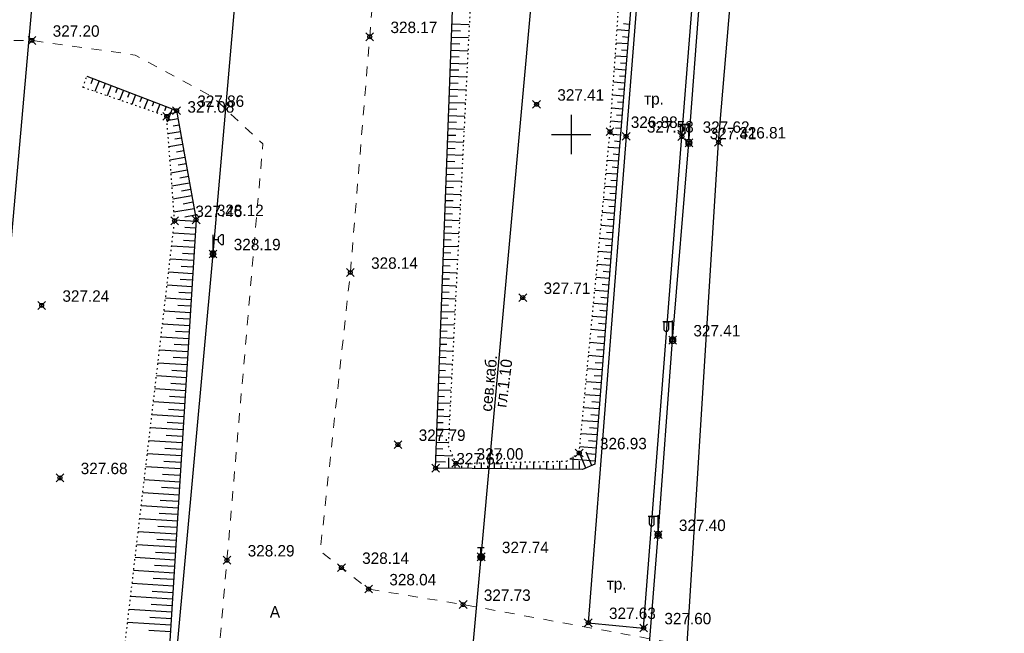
# Model space of a CAD drawing. Header units: metres. Extents: x 707528 to 709248, y 4308395 to 4311045.
# Tile 88 of 104: x 708286 to 708362, y 4310407 to 4310454. Entities that reach past the tile are written whole.
import ezdxf

# ---------------------------------------------------------------- set-up
doc = ezdxf.new("R2010")
doc.units = ezdxf.units.M
doc.header["$LTSCALE"] = 0.5
doc.header["$PDMODE"] = 35
doc.header["$PDSIZE"] = 0.3
for name, pattern in [('Auto_Street_NotBorder_Line_m1', [3, 1.5, -1.5]), ('ДОРОГИ_СТРОЯЩ', [9, 8, -1]), ('Контура низ откосов  Штриховая 0.1-0.5 - - - - - - -', [0.6, 0.1, -0.5])]:
    doc.linetypes.add(name, pattern=pattern)
for name, color, linetype in [('(001) Сетка', 92, 'Continuous'), ('(004) Точки рельефа', 7, 'Continuous'), ('(013) Газ', 30, 'ИК_Газопровод -------г--------'), ('(016) Кабель', 1, 'Continuous'), ('(019) Связь', 3, 'ИК_КАБ_СВЯЗИ'), ('(022) Возд. Линии', 7, 'Continuous'), ('(025) Дорога', 7, 'Continuous'), ('(035) Откосы', 7, 'Continuous')]:
    doc.layers.add(name, color=color, linetype=linetype)
doc.layers.add('AUTO#_ROADS_EXIST_L', color=7, linetype='Continuous', lineweight=15, true_color=0x000000)
doc.styles.add('BM-431', font='txt')
doc.styles.add('D-431', font='txt')
doc.styles.add('S', font='txtwr', dxfattribs={"oblique": 15})
doc.styles.get("Standard").update_dxf_attribs({"font": 'txt.shx'})
doc.linetypes.add('GAZ_VOZDUSH', pattern='A,1,-2,["~",Standard,S=3,R=0,X=-1.5,Y=-1.5],-1,10', length=14)
doc.linetypes.add('ИК_Газопровод -------г--------', pattern='A,9,-0.6,["Г",Standard,S=1.2,R=0,X=0,Y=-0.6],-1.2', length=10.8)
doc.linetypes.add('ИК_КАБ_СВЯЗИ', pattern='A,4,["o",Standard,S=0.5,R=0,X=0,Y=-0.125],4,-2', length=10)
doc.linetypes.add('ИК_Э_КАБ_ВН', pattern='A,8,-2,["<<",Standard,S=1,R=0,X=0,Y=-0.5],8,[">>",Standard,S=1,R=0,X=-1,Y=-0.5],-2', length=20)
doc.linetypes.add('ИК_Э_КАБ_НН', pattern='A,8,-2,["<",Standard,S=1,R=0,X=0,Y=-0.5],8,[">",Standard,S=1,R=0,X=-0.5,Y=-0.5],-2', length=20)

# ---------------------------------------------------------------- blocks, each defined once
blk = doc.blocks.new('*X145')
at = {"color": 0}
for p, q in [((9.5, 5.08), (10.49, 5.08)), ((9.5, 5.07), (10.49, 5.07)), ((9.5, 5.06), (10.49, 5.06)), ((9.5, 5.05), (10.49, 5.05)), ((9.5, 5.04), (10.49, 5.04)), ((9.5, 5.03), (10.49, 5.03)), ((9.5, 5.02), (10.5, 5.02)), ((9.5, 5.01), (10.5, 5.01)), ((9.5, 5), (10.5, 5)), ((9.5, 4.99), (10.5, 4.99)), ((9.5, 4.98), (10.5, 4.98)), ((9.5, 4.97), (10.5, 4.97)), ((9.5, 4.96), (10.49, 4.96)), ((9.5, 4.95), (10.49, 4.95)), ((9.5, 4.94), (10.49, 4.94)), ((9.5, 4.93), (10.49, 4.93)), ((9.5, 4.92), (10.49, 4.92)), ((9.5, 4.91), (10.49, 4.91)), ((9.5, 4.9), (10.49, 4.9)), ((9.51, 5.12), (10.48, 5.12)), ((9.51, 5.11), (10.48, 5.11)), ((9.51, 5.1), (10.48, 5.1)), ((9.51, 5.09), (10.49, 5.09)), ((9.51, 4.89), (10.49, 4.89)), ((9.51, 4.88), (10.48, 4.88)), ((9.51, 4.87), (10.48, 4.87)), ((9.51, 4.86), (10.48, 4.86)), ((9.52, 5.16), (10.47, 5.16)), ((9.52, 5.15), (10.47, 5.15)), ((9.52, 5.14), (10.47, 5.14)), ((9.52, 5.13), (10.48, 5.13)), ((9.52, 4.85), (10.48, 4.85)), ((9.52, 4.84), (10.47, 4.84)), ((9.52, 4.83), (10.47, 4.83)), ((9.53, 5.18), (10.46, 5.18)), ((9.53, 5.17), (10.46, 5.17)), ((9.53, 4.82), (10.47, 4.82)), ((9.53, 4.81), (10.46, 4.81)), ((9.53, 4.8), (10.46, 4.8)), ((9.54, 5.2), (10.45, 5.2)), ((9.54, 5.19), (10.46, 5.19)), ((9.54, 4.79), (10.45, 4.79)), ((9.54, 4.78), (10.45, 4.78)), ((9.55, 5.22), (10.44, 5.22)), ((9.55, 5.21), (10.45, 5.21)), ((9.55, 4.77), (10.44, 4.77)), ((9.55, 4.76), (10.44, 4.76)), ((9.56, 5.24), (10.43, 5.24)), ((9.56, 5.23), (10.44, 5.23)), ((9.56, 4.75), (10.43, 4.75)), ((9.56, 4.74), (10.43, 4.74)), ((9.57, 5.26), (10.42, 5.26)), ((9.57, 5.25), (10.43, 5.25)), ((9.57, 4.73), (10.42, 4.73)), ((9.58, 5.27), (10.41, 5.27)), ((9.58, 4.72), (10.41, 4.72)), ((9.58, 4.71), (10.41, 4.71)), ((9.59, 5.29), (10.4, 5.29)), ((9.59, 5.28), (10.41, 5.28)), ((9.59, 4.7), (10.4, 4.7)), ((9.6, 5.3), (10.39, 5.3)), ((9.6, 4.69), (10.39, 4.69)), ((9.61, 5.31), (10.38, 5.31)), ((9.61, 4.68), (10.39, 4.68)), ((9.61, 4.67), (10.38, 4.67)), ((9.62, 5.32), (10.37, 5.32)), ((9.62, 4.66), (10.37, 4.66)), ((9.63, 5.33), (10.37, 5.33)), ((9.63, 4.65), (10.36, 4.65)), ((9.64, 5.34), (10.36, 5.34)), ((9.64, 4.64), (10.35, 4.64)), ((9.65, 5.35), (10.35, 5.35)), ((9.65, 4.63), (10.34, 4.63)), ((9.66, 5.36), (10.34, 5.36)), ((9.66, 4.62), (10.33, 4.62)), ((9.67, 5.37), (10.32, 5.37)), ((9.67, 4.61), (10.32, 4.61)), ((9.68, 5.38), (10.31, 5.38)), ((9.69, 5.39), (10.3, 5.39)), ((9.69, 4.6), (10.31, 4.6)), ((9.7, 4.59), (10.29, 4.59)), ((9.71, 5.4), (10.29, 5.4)), ((9.71, 4.58), (10.28, 4.58)), ((9.72, 5.41), (10.27, 5.41)), ((9.73, 4.57), (10.26, 4.57)), ((9.74, 5.42), (10.26, 5.42)), ((9.75, 5.43), (10.24, 5.43)), ((9.75, 4.56), (10.25, 4.56)), ((9.76, 4.55), (10.23, 4.55)), ((9.77, 5.44), (10.22, 5.44)), ((9.78, 4.54), (10.21, 4.54)), ((9.79, 5.45), (10.2, 5.45)), ((9.81, 4.53), (10.18, 4.53)), ((9.82, 5.46), (10.18, 5.46)), ((9.83, 4.52), (10.16, 4.52)), ((9.85, 5.47), (10.15, 5.47)), ((9.88, 5.48), (10.11, 5.48)), ((9.94, 5.49), (10.05, 5.49)), ((9.87, 4.51), (10.12, 4.51)), ((9.91, 4.5), (10.08, 4.5))]:
    blk.add_line(p, q, dxfattribs=at)
blk = doc.blocks.new('I01070')
at = {"color": 0}
blk.add_circle((0.05, 0.03), 0.5, dxfattribs=at)
blk.add_blockref('*X145', (-9.95, -4.96), dxfattribs=at)
blk = doc.blocks.new('I0195')
at = {"layer": '(016) Кабель', "color": 0, "linetype": 'ИК_Э_КАБ_ВН'}
for p, q in [((-0.275, 0.74), (0.225, 0.74)), ((-0.025, 0.24), (-0.025, 0.74))]:
    blk.add_line(p, q, dxfattribs=at)
at = {"layer": '(016) Кабель', "color": 0, "linetype": 'ИК_Э_КАБ_ВН', "xscale": 0.5, "yscale": 0.5, "zscale": 0.5}
blk.add_blockref('I01070', (-0.025, -0.01), dxfattribs=at)
blk = doc.blocks.new('U1111')
for p, q in [((0.1, 0.45), (0.1, 2.95)), ((0.1, 2.2), (0.85, 2.2)), ((1.28934, 2.95), (0.85, 2.51066)), ((0.85, 2.51066), (0.85, 1.88934)), ((0.85, 1.88934), (1.28934, 1.45)), ((1.6, 2.95), (1.28934, 2.95)), ((1.6, 2.95), (1.6, 1.45)), ((0, 0.05), (0.1, 0.05)), ((0, -0.05), (0, 0.05)), ((0.1, 0.05), (0.1, -0.05)), ((1.28934, 1.45), (1.6, 1.45)), ((0.1, -0.05), (0, -0.05))]:
    blk.add_line(p, q)
blk.add_lwpolyline([(0.55, 0), (0.3, 0.433013), (-0.2, 0.433013), (-0.45, 0), (-0.2, -0.433013), (0.3, -0.433013)], close=True)
at = {"color": 4, "style": 'S', "oblique": 15}
blk.add_attdef('Z', (1.142936, -1.391276), '', height=2, dxfattribs=at)
blk = doc.blocks.new('f')
at = {"layer": '(022) Возд. Линии'}
for points in [[(0, 0.25), (0, 1.5)], [(0, 1.4), (0.75, 1.4)]]:
    blk.add_lwpolyline(points, dxfattribs=at)
blk.add_lwpolyline([(0.4875, 0.65), (0.4875, 0.65, 0.4142136), (0.65, 0.8125), (0.65, 1.4), (0.325, 1.4), (0.325, 0.8125, 0.4142136)], format="xyb", close=True, dxfattribs=at)
blk.add_circle((0, 0), 0.25, dxfattribs=at)
blk = doc.blocks.new('Setka')
at = {"layer": '(001) Сетка'}
for p, q in [((0, 1.5), (0, -1.5)), ((-1.5, 0), (1.5, 0))]:
    blk.add_line(p, q, dxfattribs=at)

msp = doc.modelspace()

# ---------------------------------------------------------------- linework, layer by layer
at = {"layer": '(013) Газ', "linetype": 'GAZ_VOZDUSH', "elevation": 324.816, "flags": 128}
msp.add_lwpolyline([(708293.165, 4309888.333), (708293.434, 4309892.819), (708297.716, 4309952.735), (708299.668, 4309975.352), (708302.24, 4310005.239), (708309.527, 4310099.735), (708316.081, 4310172.219), (708316.824, 4310184.222), (708322.062, 4310238.184), (708325.306, 4310270.621), (708325.824, 4310282.589), (708330.36, 4310335.873), (708333.801, 4310369.809), (708336.798, 4310397.689), (708339.728, 4310444.647), (708351.364, 4310581.809), (708352.677, 4310593.824)], dxfattribs=at)
at = {"layer": '(016) Кабель', "linetype": 'ИК_Э_КАБ_НН', "flags": 128}
for points, elevation in [([(708148.162, 4308651.703), (708151.497, 4308692.413), (708155.946, 4308744.121), (708160.092, 4308792.083), (708165.82, 4308866.029), (708169.045, 4308905.959), (708172.399, 4308947.612), (708175.762, 4308988.142), (708178.982, 4309025.586), (708182.201, 4309063.201), (708185.813, 4309103.866), (708189.128, 4309144.32), (708192.281, 4309183.205), (708195.859, 4309224.798), (708198.741, 4309260.796), (708202.87, 4309309.735), (708206.45, 4309354.347), (708209.623, 4309392.715), (708213.998, 4309431.241), (708217.888, 4309470.551), (708222.285, 4309519.973), (708227.646, 4309584.985), (708230.7, 4309620.035), (708233.599, 4309650.662), (708236.608, 4309686.642), (708239.917, 4309725.258), (708242.964, 4309758.871), (708245.88, 4309791.491), (708249.037, 4309830.224), (708251.639, 4309862.09), (708254.553, 4309895.438), (708258.525, 4309939.873), (708262.105, 4309983.745), (708265.007, 4310017.023), (708267.691, 4310050.026), (708270.438, 4310083.372), (708274.286, 4310124.617), (708277.622, 4310164.745), (708280.245, 4310192.848), (708282.134, 4310214.069), (708285.192, 4310249.54), (708287.519, 4310279.257), (708289.716, 4310303.87), (708292.577, 4310337.274), (708295.609, 4310373.419), (708298.169, 4310403.778), (708301.105, 4310436.102), (708303.908, 4310468.222), (708306.247, 4310494.557), (708309.271, 4310529.231), (708312.329, 4310564.702), (708314.656, 4310594.419), (708316.853, 4310619.032), (708319.714, 4310652.436), (708322.746, 4310688.581), (708325.306, 4310718.94), (708328.242, 4310751.264), (708331.045, 4310783.384), (708331.607, 4310789.716)], 325.652), ([(708249.985, 4309448.254), (708250.82, 4309461.228), (708251.559, 4309472.595), (708252.37, 4309485.216), (708253.053, 4309496.006), (708253.787, 4309508.813), (708254.637, 4309521.637), (708255.635, 4309538.104), (708256.598, 4309553.522), (708257.467, 4309567.873), (708258.354, 4309582.746), (708259.411, 4309598.842), (708260.336, 4309614.66), (708261.397, 4309630.444), (708264.541, 4309650.757), (708266.176, 4309665.809), (708267.362, 4309680.25), (708268.374, 4309695.795), (708269.845, 4309708.973), (708271.828, 4309722.112), (708273.674, 4309736.299), (708275.505, 4309750.056), (708277.38, 4309764.169), (708281.752, 4309793.372), (708283.598, 4309807.831), (708285.41, 4309822.081), (708287.069, 4309840.641), (708288.446, 4309855.733), (708289.84, 4309870.633), (708291.182, 4309885.312), (708292.537, 4309900.559), (708294.032, 4309916.058), (708295.507, 4309930.435), (708296.078, 4309944.839), (708297.37, 4309960.078), (708298.657, 4309975.432), (708299.851, 4309990.429), (708301.076, 4310005.494), (708302.334, 4310020.38), (708303.538, 4310035.456), (708306.01, 4310065.799), (708308.439, 4310096.035), (708310.925, 4310126.293), (708314.819, 4310172.204), (708316.066, 4310188.572), (708317.423, 4310204.653), (708318.736, 4310219.739), (708319.999, 4310234.38), (708321.351, 4310251.404), (708322.651, 4310267.033), (708323.922, 4310281.675), (708325.202, 4310294.856), (708326.515, 4310309.658), (708327.984, 4310325.438), (708329.163, 4310339.642), (708330.365, 4310354.664), (708331.555, 4310369.683), (708332.679, 4310383.855), (708333.897, 4310399.486), (708335.115, 4310414.632), (708336.225, 4310429.516), (708337.469, 4310444.596), (708338.545, 4310458.92), (708339.663, 4310474.152), (708340.941, 4310489.457), (708342.079, 4310504.503), (708343.178, 4310519.207), (708344.309, 4310533.966), (708345.452, 4310549.009), (708346.637, 4310563.701), (708347.806, 4310578.667), (708349.626, 4310594.212), (708351.153, 4310608.621), (708352.719, 4310623.441), (708355.709, 4310653.818), (708356.969, 4310668.51), (708358.286, 4310683.336), (708359.517, 4310698.096), (708360.786, 4310713.241), (708362.123, 4310728.187), (708363.033, 4310739.626), (708364.289, 4310753.037), (708365.798, 4310768.681), (708367.145, 4310784.563)], 326.597)]:
    msp.add_lwpolyline(points, dxfattribs=dict(at, elevation=elevation))
at = {"layer": '(019) Связь', "flags": 128}
for points, elevation in [([(708317.145, 4310790.996), (708301.016, 4310609.687), (708256.741, 4310111.973), (708241.57, 4309932.293), (708189.214, 4309312.333), (708166.334, 4308981.07), (708160.318, 4308915.535), (708146.619, 4308758.228), (708137.034, 4308632.496), (708137.034, 4308632.496), (708137.034, 4308632.496), (708136.895, 4308567.223), (708136.888, 4308563.897)], 324.516), ([(708153.006, 4308571.818), (708156.993, 4308609.509), (708156.993, 4308609.509), (708174.147, 4308666.959), (708174.323, 4308670.733), (708195.362, 4308919.928), (708204.073, 4309029.859), (708218.911, 4309205.253), (708226.164, 4309224.91), (708236.601, 4309425.449), (708237.563, 4309445.941), (708241.532, 4309518.706), (708251.542, 4309611.078), (708253.161, 4309631.293), (708257.428, 4309700.42), (708258.881, 4309712.256), (708269.326, 4309836.622), (708270.394, 4309849.381), (708278.265, 4309932.284), (708280.616, 4309944.696), (708295.324, 4310108.263), (708303.766, 4310173.623), (708303.348, 4310191.009), (708305.187, 4310238.893), (708306.696, 4310249.894), (708308.615, 4310273.087), (708309.889, 4310281.813), (708320.552, 4310401.57), (708321.594, 4310412.943), (708336.888, 4310582.457), (708345.287, 4310694.486), (708346.981, 4310695.558), (708355.083, 4310696.931), (708358.134, 4310696.437)], 325.431)]:
    msp.add_lwpolyline(points, dxfattribs=dict(at, elevation=elevation))
at = {"layer": '(025) Дорога', "elevation": 327.338, "flags": 128}
msp.add_lwpolyline([(708329.774, 4310407.902), (708334.008, 4310407.497), (708336.933, 4310445.081), (708339.261, 4310474.686), (708341.608, 4310505.155), (708343.834, 4310534.822), (708346.179, 4310564.96), (708347.766, 4310584.526), (708343.471, 4310584.719), (708341.933, 4310565.124), (708339.581, 4310535.122), (708337.312, 4310505.273), (708334.987, 4310474.38), (708332.669, 4310445.1), (708329.774, 4310407.902)], dxfattribs=at)
at = {"layer": '(035) Откосы'}
for p, q in [((708319.374, 4310453.69, 327.33), (708320.687, 4310453.641, 327.33)), ((708332.914, 4310453.655, 327.33), (708332.462, 4310453.692, 327.33)), ((708319.337, 4310452.691, 327.33), (708320.637, 4310452.643, 327.33)), ((708319.355, 4310453.191, 327.33), (708320.008, 4310453.166, 327.33)), ((708332.873, 4310453.157, 327.33), (708331.976, 4310453.23, 327.33)), ((708332.833, 4310452.659, 327.33), (708332.387, 4310452.695, 327.33)), ((708319.318, 4310452.192, 327.33), (708319.965, 4310452.168, 327.33)), ((708332.792, 4310452.161, 327.33), (708331.907, 4310452.233, 327.33)), ((708319.281, 4310451.193, 327.33), (708319.921, 4310451.169, 327.33)), ((708319.3, 4310451.692, 327.33), (708320.587, 4310451.644, 327.33)), ((708332.711, 4310451.164, 327.33), (708331.838, 4310451.235, 327.33)), ((708332.751, 4310451.662, 327.33), (708332.312, 4310451.698, 327.33)), ((708319.262, 4310450.693, 327.33), (708320.537, 4310450.646, 327.33)), ((708332.67, 4310450.666, 327.33), (708332.237, 4310450.701, 327.33)), ((708319.225, 4310449.694, 327.33), (708320.487, 4310449.647, 327.33)), ((708319.244, 4310450.194, 327.33), (708319.878, 4310450.17, 327.33)), ((708332.629, 4310450.168, 327.33), (708331.769, 4310450.238, 327.33)), ((708332.589, 4310449.67, 327.33), (708332.162, 4310449.704, 327.33)), ((708291.936, 4310449.53, -0.295), (708291.772, 4310449.105, -0.295)), ((708292.401, 4310449.351, -0.295), (708292.079, 4310448.518, -0.295)), ((708292.866, 4310449.171, -0.295), (708292.709, 4310448.763, -0.295)), ((708293.332, 4310448.991, -0.295), (708293.023, 4310448.192, -0.295)), ((708319.207, 4310449.194, 327.33), (708319.834, 4310449.171, 327.33)), ((708332.548, 4310449.171, 327.33), (708331.701, 4310449.241, 327.33)), ((708293.797, 4310448.811, -0.295), (708293.646, 4310448.42, -0.295)), ((708294.262, 4310448.631, -0.295), (708293.967, 4310447.867, -0.295)), ((708294.727, 4310448.451, -0.295), (708294.583, 4310448.078, -0.295)), ((708295.193, 4310448.271, -0.295), (708294.91, 4310447.541, -0.295)), ((708295.658, 4310448.092, -0.295), (708295.52, 4310447.735, -0.295)), ((708319.17, 4310448.195, 327.33), (708319.791, 4310448.172, 327.33)), ((708319.188, 4310448.695, 327.33), (708320.437, 4310448.649, 327.33)), ((708332.466, 4310448.175, 327.33), (708331.632, 4310448.243, 327.33)), ((708332.507, 4310448.673, 327.33), (708332.087, 4310448.707, 327.33)), ((708296.123, 4310447.912, -0.295), (708295.854, 4310447.216, -0.295)), ((708296.588, 4310447.732, -0.295), (708296.457, 4310447.392, -0.295)), ((708297.054, 4310447.552, -0.295), (708296.798, 4310446.89, -0.295)), ((708297.519, 4310447.372, -0.295), (708297.394, 4310447.05, -0.295)), ((708319.151, 4310447.696, 327.33), (708320.387, 4310447.65, 327.33)), ((708332.426, 4310447.677, 327.33), (708332.012, 4310447.711, 327.33)), ((708297.984, 4310447.192, -0.295), (708297.597, 4310446.191, -0.295)), ((708298.345, 4310446.927, -0.295), (708297.801, 4310446.829, -0.295)), ((708319.114, 4310446.697, 327.33), (708320.337, 4310446.652, 327.33)), ((708319.133, 4310447.196, 327.33), (708319.747, 4310447.174, 327.33)), ((708332.385, 4310447.179, 327.33), (708331.563, 4310447.246, 327.33)), ((708332.344, 4310446.68, 327.33), (708331.937, 4310446.714, 327.33)), ((708298.433, 4310446.436, -0.295), (708297.59, 4310446.285, -0.295)), ((708298.521, 4310445.945, -0.295), (708298.074, 4310445.865, -0.295)), ((708319.096, 4310446.197, 327.33), (708319.704, 4310446.175, 327.33)), ((708332.304, 4310446.182, 327.33), (708331.495, 4310446.248, 327.33)), ((708298.609, 4310445.454, -0.295), (708297.666, 4310445.285, -0.295)), ((708319.059, 4310445.198, 327.33), (708319.66, 4310445.176, 327.33)), ((708319.077, 4310445.698, 327.33), (708320.287, 4310445.653, 327.33)), ((708332.222, 4310445.186, 327.33), (708331.42, 4310445.251, 327.33)), ((708332.263, 4310445.684, 327.33), (708331.862, 4310445.717, 327.33)), ((708298.784, 4310444.472, -0.295), (708297.742, 4310444.285, -0.295)), ((708298.697, 4310444.963, -0.295), (708298.2, 4310444.874, -0.295)), ((708319.04, 4310444.699, 327.33), (708320.237, 4310444.654, 327.33)), ((708332.182, 4310444.688, 327.33), (708331.777, 4310444.721, 327.33)), ((708298.872, 4310443.981, -0.295), (708298.326, 4310443.883, -0.295)), ((708319.003, 4310443.7, 327.33), (708320.187, 4310443.656, 327.33)), ((708319.022, 4310444.199, 327.33), (708319.617, 4310444.177, 327.33)), ((708332.141, 4310444.189, 327.33), (708331.325, 4310444.256, 327.33)), ((708332.1, 4310443.691, 327.33), (708331.689, 4310443.725, 327.33)), ((708298.96, 4310443.49, -0.295), (708297.818, 4310443.285, -0.295)), ((708299.048, 4310442.999, -0.295), (708298.452, 4310442.892, -0.295)), ((708318.985, 4310443.2, 327.33), (708319.573, 4310443.178, 327.33)), ((708332.06, 4310443.193, 327.33), (708331.23, 4310443.261, 327.33)), ((708299.136, 4310442.508, -0.295), (708297.894, 4310442.285, -0.295)), ((708318.948, 4310442.201, 327.33), (708319.53, 4310442.18, 327.33)), ((708318.966, 4310442.701, 327.33), (708320.137, 4310442.657, 327.33)), ((708331.978, 4310442.197, 327.33), (708331.134, 4310442.265, 327.33)), ((708332.019, 4310442.695, 327.33), (708331.6, 4310442.729, 327.33)), ((708299.311, 4310441.526, -0.295), (708297.97, 4310441.286, -0.295)), ((708299.224, 4310442.017, -0.295), (708298.578, 4310441.901, -0.295)), ((708318.929, 4310441.702, 327.33), (708320.087, 4310441.659, 327.33)), ((708331.94, 4310441.698, 327.33), (708331.513, 4310441.731, 327.33)), ((708299.399, 4310441.035, -0.295), (708298.704, 4310440.91, -0.295)), ((708318.892, 4310440.703, 327.33), (708320.037, 4310440.66, 327.33)), ((708318.911, 4310441.202, 327.33), (708319.486, 4310441.181, 327.33)), ((708331.902, 4310441.2, 327.33), (708331.038, 4310441.266, 327.33)), ((708331.864, 4310440.701, 327.33), (708331.427, 4310440.735, 327.33)), ((708299.487, 4310440.544, -0.295), (708298.046, 4310440.286, -0.295)), ((708299.575, 4310440.053, -0.295), (708298.829, 4310439.919, -0.295)), ((708318.873, 4310440.203, 327.33), (708319.443, 4310440.182, 327.33)), ((708331.825, 4310440.203, 327.33), (708330.943, 4310440.27, 327.33)), ((708299.663, 4310439.562, -0.295), (708298.122, 4310439.286, -0.295)), ((708299.751, 4310439.071, -0.295), (708298.955, 4310438.928, -0.295)), ((708318.836, 4310439.204, 327.33), (708319.399, 4310439.183, 327.33)), ((708318.855, 4310439.704, 327.33), (708319.987, 4310439.662, 327.33)), ((708331.749, 4310439.206, 327.33), (708330.848, 4310439.275, 327.33)), ((708331.787, 4310439.705, 327.33), (708331.341, 4310439.739, 327.33)), ((708299.805, 4310438.578, -0.295), (708298.175, 4310438.679, -0.295)), ((708318.818, 4310438.705, 327.33), (708319.937, 4310438.663, 327.33)), ((708331.711, 4310438.708, 327.33), (708331.256, 4310438.743, 327.33)), ((708299.744, 4310437.582, -0.295), (708298.059, 4310437.686, -0.295)), ((708299.775, 4310438.08, -0.295), (708298.946, 4310438.131, -0.295)), ((708318.781, 4310437.706, 327.33), (708319.887, 4310437.665, 327.33)), ((708318.799, 4310438.205, 327.33), (708319.356, 4310438.184, 327.33)), ((708331.673, 4310438.209, 327.33), (708330.752, 4310438.28, 327.33)), ((708331.635, 4310437.711, 327.33), (708331.17, 4310437.746, 327.33)), ((708299.713, 4310437.084, -0.295), (708298.857, 4310437.137, -0.295)), ((708318.762, 4310437.206, 327.33), (708319.312, 4310437.186, 327.33)), ((708331.597, 4310437.212, 327.33), (708330.657, 4310437.284, 327.33)), ((708299.682, 4310436.586, -0.295), (708297.943, 4310436.694, -0.295)), ((708299.651, 4310436.088, -0.295), (708298.768, 4310436.143, -0.295)), ((708318.725, 4310436.207, 327.33), (708319.269, 4310436.187, 327.33)), ((708318.744, 4310436.707, 327.33), (708319.837, 4310436.666, 327.33)), ((708331.521, 4310436.216, 327.33), (708330.561, 4310436.289, 327.33)), ((708331.559, 4310436.714, 327.33), (708331.084, 4310436.75, 327.33)), ((708299.62, 4310435.591, -0.295), (708297.827, 4310435.702, -0.295)), ((708318.707, 4310435.708, 327.33), (708319.787, 4310435.667, 327.33)), ((708331.444, 4310435.219, 327.33), (708330.466, 4310435.294, 327.33)), ((708331.483, 4310435.717, 327.33), (708330.998, 4310435.754, 327.33)), ((708299.558, 4310434.595, -0.295), (708297.711, 4310434.709, -0.295)), ((708299.589, 4310435.093, -0.295), (708298.679, 4310435.149, -0.295)), ((708318.67, 4310434.709, 327.33), (708319.738, 4310434.669, 327.33)), ((708318.688, 4310435.208, 327.33), (708319.225, 4310435.188, 327.33)), ((708331.406, 4310434.72, 327.33), (708330.912, 4310434.758, 327.33)), ((708299.528, 4310434.097, -0.295), (708298.59, 4310434.155, -0.295)), ((708318.651, 4310434.209, 327.33), (708319.182, 4310434.189, 327.33)), ((708331.368, 4310434.222, 327.33), (708330.371, 4310434.298, 327.33)), ((708299.497, 4310433.599, -0.295), (708297.595, 4310433.717, -0.295)), ((708299.466, 4310433.101, -0.295), (708298.501, 4310433.161, -0.295)), ((708318.614, 4310433.21, 327.33), (708319.138, 4310433.191, 327.33)), ((708318.633, 4310433.709, 327.33), (708319.688, 4310433.67, 327.33)), ((708331.292, 4310433.225, 327.33), (708330.275, 4310433.303, 327.33)), ((708331.33, 4310433.724, 327.33), (708330.827, 4310433.762, 327.33)), ((708299.435, 4310432.604, -0.295), (708297.479, 4310432.725, -0.295)), ((708318.596, 4310432.71, 327.33), (708319.638, 4310432.672, 327.33)), ((708331.216, 4310432.228, 327.33), (708330.18, 4310432.308, 327.33)), ((708331.254, 4310432.727, 327.33), (708330.741, 4310432.766, 327.33)), ((708299.373, 4310431.608, -0.295), (708297.363, 4310431.733, -0.295)), ((708299.404, 4310432.106, -0.295), (708298.412, 4310432.167, -0.295)), ((708318.559, 4310431.711, 327.33), (708319.588, 4310431.673, 327.33)), ((708318.577, 4310432.211, 327.33), (708319.095, 4310432.192, 327.33)), ((708331.178, 4310431.73, 327.33), (708330.655, 4310431.77, 327.33)), ((708299.342, 4310431.11, -0.295), (708298.324, 4310431.173, -0.295)), ((708318.54, 4310431.212, 327.33), (708319.051, 4310431.193, 327.33)), ((708331.14, 4310431.232, 327.33), (708330.085, 4310431.312, 327.33)), ((708299.311, 4310430.612, -0.295), (708297.247, 4310430.74, -0.295)), ((708299.281, 4310430.114, -0.295), (708298.235, 4310430.179, -0.295)), ((708318.503, 4310430.213, 327.33), (708319.008, 4310430.194, 327.33)), ((708318.522, 4310430.712, 327.33), (708319.538, 4310430.675, 327.33)), ((708331.063, 4310430.235, 327.33), (708329.989, 4310430.317, 327.33)), ((708331.102, 4310430.733, 327.33), (708330.569, 4310430.774, 327.33)), ((708299.25, 4310429.617, -0.295), (708297.131, 4310429.748, -0.295)), ((708318.484, 4310429.713, 327.33), (708319.488, 4310429.676, 327.33)), ((708330.987, 4310429.238, 327.33), (708329.894, 4310429.322, 327.33)), ((708331.025, 4310429.736, 327.33), (708330.483, 4310429.778, 327.33)), ((708299.188, 4310428.621, -0.295), (708297.015, 4310428.756, -0.295)), ((708299.219, 4310429.119, -0.295), (708298.146, 4310429.185, -0.295)), ((708318.447, 4310428.714, 327.33), (708319.438, 4310428.678, 327.33)), ((708318.466, 4310429.214, 327.33), (708318.964, 4310429.195, 327.33)), ((708330.949, 4310428.74, 327.33), (708330.398, 4310428.782, 327.33)), ((708299.157, 4310428.123, -0.295), (708298.057, 4310428.191, -0.295)), ((708318.429, 4310428.215, 327.33), (708318.921, 4310428.197, 327.33)), ((708330.911, 4310428.241, 327.33), (708329.798, 4310428.326, 327.33)), ((708330.873, 4310427.743, 327.33), (708330.312, 4310427.786, 327.33)), ((708299.126, 4310427.625, -0.295), (708296.899, 4310427.763, -0.295)), ((708299.095, 4310427.127, -0.295), (708297.968, 4310427.197, -0.295)), ((708318.392, 4310427.216, 327.33), (708318.877, 4310427.198, 327.33)), ((708318.41, 4310427.715, 327.33), (708319.388, 4310427.679, 327.33)), ((708330.835, 4310427.244, 327.33), (708329.703, 4310427.331, 327.33)), ((708299.064, 4310426.63, -0.295), (708296.783, 4310426.771, -0.295)), ((708318.373, 4310426.716, 327.33), (708319.338, 4310426.68, 327.33)), ((708330.759, 4310426.248, 327.33), (708329.608, 4310426.336, 327.33)), ((708330.797, 4310426.746, 327.33), (708330.226, 4310426.79, 327.33)), ((708299.003, 4310425.634, -0.295), (708296.666, 4310425.779, -0.295)), ((708299.034, 4310426.132, -0.295), (708297.879, 4310426.203, -0.295)), ((708318.336, 4310425.717, 327.33), (708319.288, 4310425.682, 327.33)), ((708318.355, 4310426.217, 327.33), (708318.834, 4310426.199, 327.33)), ((708330.721, 4310425.749, 327.33), (708330.14, 4310425.793, 327.33)), ((708298.941, 4310424.638, -0.295), (708296.55, 4310424.786, -0.295)), ((708298.972, 4310425.136, -0.295), (708297.79, 4310425.209, -0.295)), ((708318.318, 4310425.218, 327.33), (708318.79, 4310425.2, 327.33)), ((708330.682, 4310425.251, 327.33), (708329.512, 4310425.34, 327.33)), ((708330.644, 4310424.752, 327.33), (708330.054, 4310424.797, 327.33)), ((708298.91, 4310424.14, -0.295), (708297.701, 4310424.215, -0.295)), ((708318.281, 4310424.219, 327.33), (708318.747, 4310424.201, 327.33)), ((708318.299, 4310424.718, 327.33), (708319.238, 4310424.683, 327.33)), ((708330.606, 4310424.254, 327.33), (708329.417, 4310424.345, 327.33)), ((708298.879, 4310423.642, -0.295), (708296.434, 4310423.794, -0.295)), ((708318.262, 4310423.719, 327.33), (708319.188, 4310423.685, 327.33)), ((708330.53, 4310423.257, 327.33), (708329.321, 4310423.349, 327.33)), ((708330.568, 4310423.756, 327.33), (708329.969, 4310423.801, 327.33)), ((708298.817, 4310422.647, -0.295), (708296.318, 4310422.802, -0.295)), ((708298.848, 4310423.145, -0.295), (708297.612, 4310423.221, -0.295)), ((708318.225, 4310422.72, 327.33), (708319.138, 4310422.686, 327.33)), ((708318.244, 4310423.22, 327.33), (708318.703, 4310423.203, 327.33)), ((708330.492, 4310422.759, 327.33), (708329.883, 4310422.805, 327.33)), ((708298.756, 4310421.651, -0.295), (708296.202, 4310421.809, -0.295)), ((708298.787, 4310422.149, -0.295), (708297.523, 4310422.227, -0.295)), ((708318.207, 4310422.221, 327.33), (708318.66, 4310422.204, 327.33)), ((708330.454, 4310422.26, 327.33), (708329.226, 4310422.354, 327.33)), ((708330.416, 4310421.762, 327.33), (708329.797, 4310421.809, 327.33)), ((708298.725, 4310421.153, -0.295), (708297.434, 4310421.233, -0.295)), ((708318.17, 4310421.222, 327.33), (708318.672, 4310421.203, 327.33)), ((708318.188, 4310421.721, 327.33), (708319.088, 4310421.688, 327.33)), ((708330.378, 4310421.263, 327.33), (708329.131, 4310421.359, 327.33)), ((708298.694, 4310420.655, -0.295), (708296.086, 4310420.817, -0.295)), ((708318.151, 4310420.722, 327.33), (708319.4, 4310420.676, 327.33)), ((708319.114, 4310419.714, 327.33), (708319.121, 4310420.502, 327.33)), ((708327.611, 4310419.64, 327.33), (708327.616, 4310420.253, 327.33)), ((708330.302, 4310420.267, 327.33), (708328.36, 4310420.415, 327.33)), ((708328.611, 4310419.631, 327.33), (708328.619, 4310420.582, 327.33)), ((708329.589, 4310419.73, 327.33), (708329.104, 4310420.895, 327.33)), ((708329.111, 4310419.626, 327.33), (708329.116, 4310420.267, 327.33)), ((708330.051, 4310419.922, 327.33), (708329.621, 4310420.955, 327.33)), ((708330.34, 4310420.765, 327.33), (708329.711, 4310420.813, 327.33)), ((708298.632, 4310419.66, -0.295), (708295.97, 4310419.825, -0.295)), ((708298.663, 4310420.158, -0.295), (708297.346, 4310420.239, -0.295)), ((708318.133, 4310420.223, 327.33), (708318.879, 4310420.195, 327.33)), ((708319.614, 4310419.71, 327.33), (708319.618, 4310420.184, 327.33)), ((708320.113, 4310419.705, 327.33), (708320.115, 4310419.901, 327.33)), ((708320.613, 4310419.701, 327.33), (708320.617, 4310420.108, 327.33)), ((708321.113, 4310419.697, 327.33), (708321.115, 4310419.907, 327.33)), ((708321.613, 4310419.692, 327.33), (708321.617, 4310420.129, 327.33)), ((708322.113, 4310419.688, 327.33), (708322.115, 4310419.913, 327.33)), ((708322.613, 4310419.683, 327.33), (708322.617, 4310420.149, 327.33)), ((708323.112, 4310419.679, 327.33), (708323.115, 4310419.919, 327.33)), ((708323.612, 4310419.675, 327.33), (708323.617, 4310420.17, 327.33)), ((708324.112, 4310419.67, 327.33), (708324.114, 4310419.925, 327.33)), ((708324.612, 4310419.666, 327.33), (708324.617, 4310420.191, 327.33)), ((708325.112, 4310419.662, 327.33), (708325.114, 4310419.931, 327.33)), ((708325.612, 4310419.657, 327.33), (708325.616, 4310420.211, 327.33)), ((708326.111, 4310419.653, 327.33), (708326.114, 4310419.937, 327.33)), ((708326.611, 4310419.648, 327.33), (708326.616, 4310420.232, 327.33)), ((708327.111, 4310419.644, 327.33), (708327.114, 4310419.943, 327.33)), ((708328.111, 4310419.635, 327.33), (708328.114, 4310419.947, 327.33)), ((708298.57, 4310418.664, -0.295), (708295.854, 4310418.833, -0.295)), ((708298.601, 4310419.162, -0.295), (708297.257, 4310419.245, -0.295)), ((708298.54, 4310418.166, -0.295), (708297.168, 4310418.251, -0.295)), ((708298.509, 4310417.668, -0.295), (708295.738, 4310417.84, -0.295)), ((708298.478, 4310417.171, -0.295), (708297.079, 4310417.257, -0.295)), ((708298.447, 4310416.673, -0.295), (708295.622, 4310416.848, -0.295)), ((708298.385, 4310415.677, -0.295), (708295.506, 4310415.856, -0.295)), ((708298.416, 4310416.175, -0.295), (708296.99, 4310416.263, -0.295)), ((708298.354, 4310415.179, -0.295), (708296.901, 4310415.269, -0.295)), ((708298.323, 4310414.681, -0.295), (708295.39, 4310414.863, -0.295)), ((708298.293, 4310414.184, -0.295), (708296.812, 4310414.275, -0.295)), ((708298.262, 4310413.686, -0.295), (708295.274, 4310413.871, -0.295)), ((708298.2, 4310412.69, -0.295), (708295.157, 4310412.879, -0.295)), ((708298.231, 4310413.188, -0.295), (708296.723, 4310413.281, -0.295)), ((708298.169, 4310412.192, -0.295), (708296.634, 4310412.287, -0.295)), ((708298.138, 4310411.694, -0.295), (708295.041, 4310411.886, -0.295)), ((708298.107, 4310411.197, -0.295), (708296.545, 4310411.293, -0.295)), ((708298.076, 4310410.699, -0.295), (708294.925, 4310410.894, -0.295)), ((708298.015, 4310409.703, -0.295), (708294.809, 4310409.902, -0.295)), ((708298.046, 4310410.201, -0.295), (708296.456, 4310410.299, -0.295)), ((708297.984, 4310409.205, -0.295), (708296.368, 4310409.305, -0.295)), ((708297.953, 4310408.707, -0.295), (708294.693, 4310408.909, -0.295)), ((708297.922, 4310408.21, -0.295), (708296.279, 4310408.311, -0.295)), ((708297.891, 4310407.712, -0.295), (708294.577, 4310407.917, -0.295)), ((708297.86, 4310407.214, -0.295), (708296.19, 4310407.317, -0.295))]:
    msp.add_line(p, q, dxfattribs=at)
at = {"layer": '(035) Откосы', "flags": 128}
for points, elevation in [([(708327.466, 4310547.671), (708329.564, 4310584.035), (708331.589, 4310585.359), (708337.585, 4310585.359), (708341.122, 4310584.865), (708342.261, 4310584.041), (708342.771, 4310583.038), (708341.551, 4310564.447), (708339.912, 4310547.367), (708338.91, 4310532.296), (708336.764, 4310502.452), (708334.389, 4310471.716), (708331.973, 4310442.129), (708330.283, 4310420.019), (708329.336, 4310419.624), (708318.114, 4310419.723)], 327.33), ([(708318.114, 4310419.723), (708319.516, 4310457.53), (708323.123, 4310498.678), (708327.466, 4310547.671)], 327.33), ([(708291.471, 4310449.71), (708298.321, 4310447.062), (708299.814, 4310438.716), (708297.766, 4310405.692), (708294.822, 4310372.253), (708291.802, 4310352.161), (708291.645, 4310348.818), (708292.239, 4310336.809), (708291.019, 4310323.85)], -0.295)]:
    msp.add_lwpolyline(points, dxfattribs=dict(at, elevation=elevation))
at = {"layer": '(035) Откосы', "linetype": 'Контура низ откосов  Штриховая 0.1-0.5 - - - - - - -'}
for points, elevation in [([(708329.236, 4310547.081), (708328.373, 4310546.056), (708324.402, 4310498.789), (708320.874, 4310457.389), (708319.074, 4310421.411), (708319.66, 4310420.088)], 326.704), ([(708319.66, 4310420.088), (708328.124, 4310420.263), (708329.085, 4310420.883), (708331.44, 4310445.456), (708333.448, 4310474.602), (708335.859, 4310505.702), (708337.799, 4310535.58), (708338.726, 4310546.945)], 326.704), ([(708291.019, 4310323.85), (708287.001, 4310324.291), (708288.44, 4310336.82), (708289.168, 4310349.097), (708289.689, 4310352.278), (708291.28, 4310372.232), (708294.32, 4310405.719), (708298.171, 4310438.641), (708297.564, 4310446.626), (708291.166, 4310448.833), (708291.471, 4310449.71)], -0.295)]:
    msp.add_lwpolyline(points, dxfattribs=dict(at, elevation=elevation))
at = {"color": 0, "linetype": 'ByBlock', "lineweight": -2, "transparency": 16777216}
for p in [(708287.272, 4310452.43, 327.198), (708313.079, 4310452.708, 328.173), (708298.321, 4310447.062, 327.856), (708325.827, 4310447.545, 327.405), (708297.564, 4310446.626, 327.084), (708331.44, 4310445.456, 326.881), (708332.669, 4310445.1, 327.576), (708336.933, 4310445.081, 327.624), (708337.469, 4310444.596, 327.411), (708339.728, 4310444.647, 326.807), (708298.171, 4310438.641, 327.455), (708299.814, 4310438.716, 328.119), (708301.105, 4310436.102, 328.191), (708311.598, 4310434.683, 328.14), (708324.775, 4310432.765, 327.71), (708288.014, 4310432.167, 327.236), (708336.225, 4310429.516, 327.407), (708315.236, 4310421.523, 327.79), (708329.085, 4310420.883, 326.933), (708319.66, 4310420.088, 326.999), (708318.114, 4310419.723, 327.625), (708289.412, 4310418.979, 327.68), (708335.115, 4310414.632, 327.402), (708302.17, 4310412.683, 328.286), (708321.594, 4310412.943, 327.74), (708310.917, 4310412.118, 328.142), (708312.993, 4310410.477, 328.045), (708320.212, 4310409.293, 327.731), (708329.774, 4310407.902, 327.633), (708334.008, 4310407.497, 327.602)]:
    msp.add_point(p, dxfattribs=at)
at = {"layer": 'AUTO#_ROADS_EXIST_L', "linetype": 'Auto_Street_NotBorder_Line_m1', "lineweight": 15, "elevation": -0.295, "flags": 128}
for points in [[(708352.658, 4310585.06), (708327.768, 4310586.557), (708324.335, 4310584.542), (708320.95, 4310544.701), (708316.906, 4310499.299), (708311.598, 4310434.683), (708309.296, 4310413.38), (708310.917, 4310412.118), (708312.993, 4310410.477), (708320.212, 4310409.293), (708345.358, 4310404.683)], [(708272.376, 4310452.43), (708287.272, 4310452.43), (708295.17, 4310451.313), (708301.077, 4310448.104), (708304.912, 4310444.523), (708292.789, 4310303.739), (708292.789, 4310303.739), (708291.136, 4310283.511), (708282.876, 4310184.091), (708278.045, 4310123.141), (708270.81, 4310119.623), (708261.894, 4310117.849), (708248.629, 4310118.738)]]:
    msp.add_lwpolyline(points, dxfattribs=at)

# ---------------------------------------------------------------- block references
at = {"layer": '(001) Сетка'}
msp.add_blockref('Setka', (708328.465, 4310445.231), dxfattribs=at)
at = {"layer": '(019) Связь', "color": 0}
msp.add_blockref('I0195', (708321.594, 4310412.928, 327.241), dxfattribs=at)
at = {"layer": '(022) Возд. Линии', "xscale": -1}
for p in [(708337.469, 4310444.596, 326.597), (708336.225, 4310429.516, 326.597), (708335.115, 4310414.632, 326.597)]:
    msp.add_blockref('f', p, dxfattribs=at)
at = {"layer": '(022) Возд. Линии', "xscale": 0.5, "yscale": 0.5, "zscale": 0.5}
msp.add_blockref('U1111', (708301.08, 4310436.102, 325.652), dxfattribs=at)

# ---------------------------------------------------------------- texts
at = {"layer": '(004) Точки рельефа', "style": 'D-431'}
for s, p in [('327.20', (708288.858, 4310452.713, 327.198)), ('328.17', (708314.665, 4310452.992, 328.173)), ('327.86', (708299.907, 4310447.347, 327.856)), ('327.41', (708327.413, 4310447.825, 327.405)), ('327.08', (708299.15, 4310446.909, 327.084)), ('326.88', (708333.026, 4310445.741, 326.881)), ('327.58', (708334.255, 4310445.383, 327.576)), ('327.62', (708338.519, 4310445.366, 327.624)), ('327.41', (708339.055, 4310444.876, 327.411)), ('326.81', (708341.314, 4310444.932, 326.807)), ('327.46', (708299.757, 4310438.926, 327.455)), ('328.12', (708301.4, 4310438.999, 328.119)), ('328.19', (708302.691, 4310436.386, 328.191)), ('328.14', (708313.184, 4310434.966, 328.14)), ('327.71', (708326.361, 4310433.045, 327.71)), ('327.24', (708289.6, 4310432.447, 327.236)), ('327.41', (708337.811, 4310429.796, 327.407)), ('327.79', (708316.822, 4310421.807, 327.79)), ('326.93', (708330.671, 4310421.168, 326.933)), ('327.00', (708321.246, 4310420.371, 326.999)), ('327.62', (708319.7, 4310420.008, 327.625)), ('327.68', (708290.998, 4310419.264, 327.68)), ('327.40', (708336.701, 4310414.915, 327.402)), ('328.29', (708303.757, 4310412.968, 328.286)), ('327.74', (708323.18, 4310413.223, 327.74)), ('328.14', (708312.503, 4310412.401, 328.142)), ('328.04', (708314.579, 4310410.76, 328.045)), ('327.73', (708321.798, 4310409.573, 327.731)), ('327.63', (708331.36, 4310408.187, 327.633)), ('327.60', (708335.594, 4310407.782, 327.602))]:
    msp.add_text(s, height=0.875, dxfattribs=at).set_placement(p)
at = {"layer": '(019) Связь', "color": 0, "linetype": 'Continuous', "style": 'D-431'}
for s, rotation, p in [('сев.каб.', 84.40906, (708322.402, 4310424.02, -0.295)), ('гл.1.10', 82.69654, (708323.513, 4310424.32, -0.295))]:
    msp.add_text(s, height=0.875, rotation=rotation, dxfattribs=at).set_placement(p)
at = {"layer": '(025) Дорога', "linetype": 'ДОРОГИ_СТРОЯЩ', "style": 'BM-431'}
for s, p in [('тр.', (708334.044, 4310447.529, -0.295)), ('тр.', (708331.191, 4310410.44, -0.295)), ('A', (708305.449, 4310408.299, -0.295))]:
    msp.add_text(s, height=0.875, dxfattribs=at).set_placement(p)

doc.saveas('drawing.dxf')
